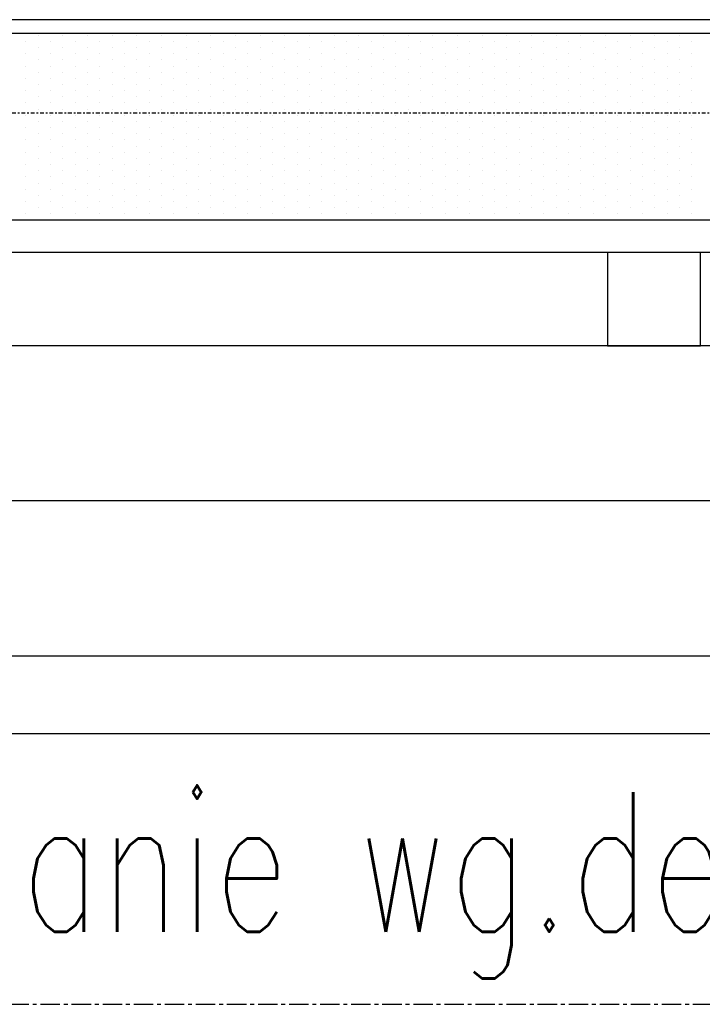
# Model space of a CAD drawing. Header units: inches. Extents: x -281236 to -70395, y 38777 to 102341.
# Tile 114 of 244: x -140634 to -140590, y 50524 to 50588. Entities that reach past the tile are written whole.
import ezdxf

# ---------------------------------------------------------------- set-up
doc = ezdxf.new("R2010")
doc.units = ezdxf.units.IN
doc.header["$MEASUREMENT"] = 0
for name, pattern in [('CENTER', [2, 1.25, -0.25, 0.25, -0.25]), ('DASHDOT', [1, 0.5, -0.25, 0, -0.25]), ('DASHED2', [0.375, 0.25, -0.125])]:
    doc.linetypes.add(name, pattern=pattern)
for name, color, linetype in [('cokół_widok', 255, 'Continuous'), ('Ele-balustrada', 64, 'Continuous'), ('Okn---okna', 5, 'Continuous'), ('Os-osie glowne', 8, 'CENTER'), ('Sc-nadproza kon', 5, 'DASHED2'), ('Sch-opis', 51, 'Continuous'), ('W-idok', 9, 'Continuous'), ('Wyp-grzejniki', 56, 'Continuous')]:
    doc.layers.add(name, color=color, linetype=linetype)
doc.styles.add('ROMANS', font='romans', dxfattribs={"width": 0.85})

# ---------------------------------------------------------------- blocks, each defined once
blk = doc.blocks.new('G_170')
at = {"layer": 'Wyp-grzejniki'}
for p, q in [((0, 0), (-180, 0)), ((-133.829, -0.506), (-133.829, -0.506)), ((-133.035, -0.11), (-133.035, -0.11)), ((-132.241, -0.506), (-132.241, -0.506)), ((-131.448, -0.11), (-131.448, -0.11)), ((-130.654, -0.506), (-130.654, -0.506)), ((-129.86, -0.11), (-129.86, -0.11)), ((-129.066, -0.506), (-129.066, -0.506)), ((-128.273, -0.11), (-128.273, -0.11)), ((-127.479, -0.506), (-127.479, -0.506)), ((-126.685, -0.11), (-126.685, -0.11)), ((-125.891, -0.506), (-125.891, -0.506)), ((-125.098, -0.11), (-125.098, -0.11)), ((-124.304, -0.506), (-124.304, -0.506)), ((-123.51, -0.11), (-123.51, -0.11)), ((-122.716, -0.506), (-122.716, -0.506)), ((-121.923, -0.11), (-121.923, -0.11)), ((-121.129, -0.506), (-121.129, -0.506)), ((-120.335, -0.11), (-120.335, -0.11)), ((-119.541, -0.506), (-119.541, -0.506)), ((-118.748, -0.11), (-118.748, -0.11)), ((-117.954, -0.506), (-117.954, -0.506)), ((-117.16, -0.11), (-117.16, -0.11)), ((-116.366, -0.506), (-116.366, -0.506)), ((-115.573, -0.11), (-115.573, -0.11)), ((-114.779, -0.506), (-114.779, -0.506)), ((-113.985, -0.11), (-113.985, -0.11)), ((-113.191, -0.506), (-113.191, -0.506)), ((-112.398, -0.11), (-112.398, -0.11)), ((-111.604, -0.506), (-111.604, -0.506)), ((-110.81, -0.11), (-110.81, -0.11)), ((-110.016, -0.506), (-110.016, -0.506)), ((-109.223, -0.11), (-109.223, -0.11)), ((-108.429, -0.506), (-108.429, -0.506)), ((-107.635, -0.11), (-107.635, -0.11)), ((-106.841, -0.506), (-106.841, -0.506)), ((-106.048, -0.11), (-106.048, -0.11)), ((-105.254, -0.506), (-105.254, -0.506)), ((-104.46, -0.11), (-104.46, -0.11)), ((-103.666, -0.506), (-103.666, -0.506)), ((-102.873, -0.11), (-102.873, -0.11)), ((-102.079, -0.506), (-102.079, -0.506)), ((-101.285, -0.11), (-101.285, -0.11)), ((-100.491, -0.506), (-100.491, -0.506)), ((-99.698, -0.11), (-99.698, -0.11)), ((-98.904, -0.506), (-98.904, -0.506)), ((-98.11, -0.11), (-98.11, -0.11)), ((-97.316, -0.506), (-97.316, -0.506)), ((-96.523, -0.11), (-96.523, -0.11)), ((-95.729, -0.506), (-95.729, -0.506)), ((-94.935, -0.11), (-94.935, -0.11)), ((-94.141, -0.506), (-94.141, -0.506)), ((-93.348, -0.11), (-93.348, -0.11)), ((-92.554, -0.506), (-92.554, -0.506)), ((-91.76, -0.11), (-91.76, -0.11)), ((-90.966, -0.506), (-90.966, -0.506)), ((-133.035, -0.903), (-133.035, -0.903)), ((-131.448, -0.903), (-131.448, -0.903)), ((-129.86, -0.903), (-129.86, -0.903)), ((-128.273, -0.903), (-128.273, -0.903)), ((-126.685, -0.903), (-126.685, -0.903)), ((-125.098, -0.903), (-125.098, -0.903)), ((-123.51, -0.903), (-123.51, -0.903)), ((-121.923, -0.903), (-121.923, -0.903)), ((-120.335, -0.903), (-120.335, -0.903)), ((-118.748, -0.903), (-118.748, -0.903)), ((-117.16, -0.903), (-117.16, -0.903)), ((-115.573, -0.903), (-115.573, -0.903)), ((-113.985, -0.903), (-113.985, -0.903)), ((-112.398, -0.903), (-112.398, -0.903)), ((-110.81, -0.903), (-110.81, -0.903)), ((-109.223, -0.903), (-109.223, -0.903)), ((-107.635, -0.903), (-107.635, -0.903)), ((-106.048, -0.903), (-106.048, -0.903)), ((-104.46, -0.903), (-104.46, -0.903)), ((-102.873, -0.903), (-102.873, -0.903)), ((-101.285, -0.903), (-101.285, -0.903)), ((-99.698, -0.903), (-99.698, -0.903)), ((-98.11, -0.903), (-98.11, -0.903)), ((-96.523, -0.903), (-96.523, -0.903)), ((-94.935, -0.903), (-94.935, -0.903)), ((-93.348, -0.903), (-93.348, -0.903)), ((-91.76, -0.903), (-91.76, -0.903)), ((-133.829, -1.3), (-133.829, -1.3)), ((-133.035, -1.697), (-133.035, -1.697)), ((-132.241, -1.3), (-132.241, -1.3)), ((-131.448, -1.697), (-131.448, -1.697)), ((-130.654, -1.3), (-130.654, -1.3)), ((-129.86, -1.697), (-129.86, -1.697)), ((-129.066, -1.3), (-129.066, -1.3)), ((-128.273, -1.697), (-128.273, -1.697)), ((-127.479, -1.3), (-127.479, -1.3)), ((-126.685, -1.697), (-126.685, -1.697)), ((-125.891, -1.3), (-125.891, -1.3)), ((-125.098, -1.697), (-125.098, -1.697)), ((-124.304, -1.3), (-124.304, -1.3)), ((-123.51, -1.697), (-123.51, -1.697)), ((-122.716, -1.3), (-122.716, -1.3)), ((-121.923, -1.697), (-121.923, -1.697)), ((-121.129, -1.3), (-121.129, -1.3)), ((-120.335, -1.697), (-120.335, -1.697)), ((-119.541, -1.3), (-119.541, -1.3)), ((-118.748, -1.697), (-118.748, -1.697)), ((-117.954, -1.3), (-117.954, -1.3)), ((-117.16, -1.697), (-117.16, -1.697)), ((-116.366, -1.3), (-116.366, -1.3)), ((-115.573, -1.697), (-115.573, -1.697)), ((-114.779, -1.3), (-114.779, -1.3)), ((-113.985, -1.697), (-113.985, -1.697)), ((-113.191, -1.3), (-113.191, -1.3)), ((-112.398, -1.697), (-112.398, -1.697)), ((-111.604, -1.3), (-111.604, -1.3)), ((-110.81, -1.697), (-110.81, -1.697)), ((-110.016, -1.3), (-110.016, -1.3)), ((-109.223, -1.697), (-109.223, -1.697)), ((-108.429, -1.3), (-108.429, -1.3)), ((-107.635, -1.697), (-107.635, -1.697)), ((-106.841, -1.3), (-106.841, -1.3)), ((-106.048, -1.697), (-106.048, -1.697)), ((-105.254, -1.3), (-105.254, -1.3)), ((-104.46, -1.697), (-104.46, -1.697)), ((-103.666, -1.3), (-103.666, -1.3)), ((-102.873, -1.697), (-102.873, -1.697)), ((-102.079, -1.3), (-102.079, -1.3)), ((-101.285, -1.697), (-101.285, -1.697)), ((-100.491, -1.3), (-100.491, -1.3)), ((-99.698, -1.697), (-99.698, -1.697)), ((-98.904, -1.3), (-98.904, -1.3)), ((-98.11, -1.697), (-98.11, -1.697)), ((-97.316, -1.3), (-97.316, -1.3)), ((-96.523, -1.697), (-96.523, -1.697)), ((-95.729, -1.3), (-95.729, -1.3)), ((-94.935, -1.697), (-94.935, -1.697)), ((-94.141, -1.3), (-94.141, -1.3)), ((-93.348, -1.697), (-93.348, -1.697)), ((-92.554, -1.3), (-92.554, -1.3)), ((-91.76, -1.697), (-91.76, -1.697)), ((-90.966, -1.3), (-90.966, -1.3)), ((-133.829, -2.094), (-133.829, -2.094)), ((-133.035, -2.491), (-133.035, -2.491)), ((-132.241, -2.094), (-132.241, -2.094)), ((-131.448, -2.491), (-131.448, -2.491)), ((-130.654, -2.094), (-130.654, -2.094)), ((-129.86, -2.491), (-129.86, -2.491)), ((-129.066, -2.094), (-129.066, -2.094)), ((-128.273, -2.491), (-128.273, -2.491)), ((-127.479, -2.094), (-127.479, -2.094)), ((-126.685, -2.491), (-126.685, -2.491)), ((-125.891, -2.094), (-125.891, -2.094)), ((-125.098, -2.491), (-125.098, -2.491)), ((-124.304, -2.094), (-124.304, -2.094)), ((-123.51, -2.491), (-123.51, -2.491)), ((-122.716, -2.094), (-122.716, -2.094)), ((-121.923, -2.491), (-121.923, -2.491)), ((-121.129, -2.094), (-121.129, -2.094)), ((-120.335, -2.491), (-120.335, -2.491)), ((-119.541, -2.094), (-119.541, -2.094)), ((-118.748, -2.491), (-118.748, -2.491)), ((-117.954, -2.094), (-117.954, -2.094)), ((-117.16, -2.491), (-117.16, -2.491)), ((-116.366, -2.094), (-116.366, -2.094)), ((-115.573, -2.491), (-115.573, -2.491)), ((-114.779, -2.094), (-114.779, -2.094)), ((-113.985, -2.491), (-113.985, -2.491)), ((-113.191, -2.094), (-113.191, -2.094)), ((-112.398, -2.491), (-112.398, -2.491)), ((-111.604, -2.094), (-111.604, -2.094)), ((-110.81, -2.491), (-110.81, -2.491)), ((-110.016, -2.094), (-110.016, -2.094)), ((-109.223, -2.491), (-109.223, -2.491)), ((-108.429, -2.094), (-108.429, -2.094)), ((-107.635, -2.491), (-107.635, -2.491)), ((-106.841, -2.094), (-106.841, -2.094)), ((-106.048, -2.491), (-106.048, -2.491)), ((-105.254, -2.094), (-105.254, -2.094)), ((-104.46, -2.491), (-104.46, -2.491)), ((-103.666, -2.094), (-103.666, -2.094)), ((-102.873, -2.491), (-102.873, -2.491)), ((-102.079, -2.094), (-102.079, -2.094)), ((-101.285, -2.491), (-101.285, -2.491)), ((-100.491, -2.094), (-100.491, -2.094)), ((-99.698, -2.491), (-99.698, -2.491)), ((-98.904, -2.094), (-98.904, -2.094)), ((-98.11, -2.491), (-98.11, -2.491)), ((-97.316, -2.094), (-97.316, -2.094)), ((-96.523, -2.491), (-96.523, -2.491)), ((-95.729, -2.094), (-95.729, -2.094)), ((-94.935, -2.491), (-94.935, -2.491)), ((-94.141, -2.094), (-94.141, -2.094)), ((-93.348, -2.491), (-93.348, -2.491)), ((-92.554, -2.094), (-92.554, -2.094)), ((-91.76, -2.491), (-91.76, -2.491)), ((-90.966, -2.094), (-90.966, -2.094)), ((-133.829, -2.888), (-133.829, -2.888)), ((-132.241, -2.888), (-132.241, -2.888)), ((-130.654, -2.888), (-130.654, -2.888)), ((-129.066, -2.888), (-129.066, -2.888)), ((-127.479, -2.888), (-127.479, -2.888)), ((-125.891, -2.888), (-125.891, -2.888)), ((-124.304, -2.888), (-124.304, -2.888)), ((-122.716, -2.888), (-122.716, -2.888)), ((-121.129, -2.888), (-121.129, -2.888)), ((-119.541, -2.888), (-119.541, -2.888)), ((-117.954, -2.888), (-117.954, -2.888)), ((-116.366, -2.888), (-116.366, -2.888)), ((-114.779, -2.888), (-114.779, -2.888)), ((-113.191, -2.888), (-113.191, -2.888)), ((-111.604, -2.888), (-111.604, -2.888)), ((-110.016, -2.888), (-110.016, -2.888)), ((-108.429, -2.888), (-108.429, -2.888)), ((-106.841, -2.888), (-106.841, -2.888)), ((-105.254, -2.888), (-105.254, -2.888)), ((-103.666, -2.888), (-103.666, -2.888)), ((-102.079, -2.888), (-102.079, -2.888)), ((-100.491, -2.888), (-100.491, -2.888)), ((-98.904, -2.888), (-98.904, -2.888)), ((-97.316, -2.888), (-97.316, -2.888)), ((-95.729, -2.888), (-95.729, -2.888)), ((-94.141, -2.888), (-94.141, -2.888)), ((-92.554, -2.888), (-92.554, -2.888)), ((-90.966, -2.888), (-90.966, -2.888)), ((-133.829, -3.681), (-133.829, -3.681)), ((-133.035, -3.285), (-133.035, -3.285)), ((-132.241, -3.681), (-132.241, -3.681)), ((-131.448, -3.285), (-131.448, -3.285)), ((-130.654, -3.681), (-130.654, -3.681)), ((-129.86, -3.285), (-129.86, -3.285)), ((-129.066, -3.681), (-129.066, -3.681)), ((-128.273, -3.285), (-128.273, -3.285)), ((-127.479, -3.681), (-127.479, -3.681)), ((-126.685, -3.285), (-126.685, -3.285)), ((-125.891, -3.681), (-125.891, -3.681)), ((-125.098, -3.285), (-125.098, -3.285)), ((-124.304, -3.681), (-124.304, -3.681)), ((-123.51, -3.285), (-123.51, -3.285)), ((-122.716, -3.681), (-122.716, -3.681)), ((-121.923, -3.285), (-121.923, -3.285)), ((-121.129, -3.681), (-121.129, -3.681)), ((-120.335, -3.285), (-120.335, -3.285)), ((-119.541, -3.681), (-119.541, -3.681)), ((-118.748, -3.285), (-118.748, -3.285)), ((-117.954, -3.681), (-117.954, -3.681)), ((-117.16, -3.285), (-117.16, -3.285)), ((-116.366, -3.681), (-116.366, -3.681)), ((-115.573, -3.285), (-115.573, -3.285)), ((-114.779, -3.681), (-114.779, -3.681)), ((-113.985, -3.285), (-113.985, -3.285)), ((-113.191, -3.681), (-113.191, -3.681)), ((-112.398, -3.285), (-112.398, -3.285)), ((-111.604, -3.681), (-111.604, -3.681)), ((-110.81, -3.285), (-110.81, -3.285)), ((-110.016, -3.681), (-110.016, -3.681)), ((-109.223, -3.285), (-109.223, -3.285)), ((-108.429, -3.681), (-108.429, -3.681)), ((-107.635, -3.285), (-107.635, -3.285)), ((-106.841, -3.681), (-106.841, -3.681)), ((-106.048, -3.285), (-106.048, -3.285)), ((-105.254, -3.681), (-105.254, -3.681)), ((-104.46, -3.285), (-104.46, -3.285)), ((-103.666, -3.681), (-103.666, -3.681)), ((-102.873, -3.285), (-102.873, -3.285)), ((-102.079, -3.681), (-102.079, -3.681)), ((-101.285, -3.285), (-101.285, -3.285)), ((-100.491, -3.681), (-100.491, -3.681)), ((-99.698, -3.285), (-99.698, -3.285)), ((-98.904, -3.681), (-98.904, -3.681)), ((-98.11, -3.285), (-98.11, -3.285)), ((-97.316, -3.681), (-97.316, -3.681)), ((-96.523, -3.285), (-96.523, -3.285)), ((-95.729, -3.681), (-95.729, -3.681)), ((-94.935, -3.285), (-94.935, -3.285)), ((-94.141, -3.681), (-94.141, -3.681)), ((-93.348, -3.285), (-93.348, -3.285)), ((-92.554, -3.681), (-92.554, -3.681)), ((-91.76, -3.285), (-91.76, -3.285)), ((-90.966, -3.681), (-90.966, -3.681)), ((-133.035, -4.078), (-133.035, -4.078)), ((-131.448, -4.078), (-131.448, -4.078)), ((-129.86, -4.078), (-129.86, -4.078)), ((-128.273, -4.078), (-128.273, -4.078)), ((-126.685, -4.078), (-126.685, -4.078)), ((-125.098, -4.078), (-125.098, -4.078)), ((-123.51, -4.078), (-123.51, -4.078)), ((-121.923, -4.078), (-121.923, -4.078)), ((-120.335, -4.078), (-120.335, -4.078)), ((-118.748, -4.078), (-118.748, -4.078)), ((-117.16, -4.078), (-117.16, -4.078)), ((-115.573, -4.078), (-115.573, -4.078)), ((-113.985, -4.078), (-113.985, -4.078)), ((-112.398, -4.078), (-112.398, -4.078)), ((-110.81, -4.078), (-110.81, -4.078)), ((-109.223, -4.078), (-109.223, -4.078)), ((-107.635, -4.078), (-107.635, -4.078)), ((-106.048, -4.078), (-106.048, -4.078)), ((-104.46, -4.078), (-104.46, -4.078)), ((-102.873, -4.078), (-102.873, -4.078)), ((-101.285, -4.078), (-101.285, -4.078)), ((-99.698, -4.078), (-99.698, -4.078)), ((-98.11, -4.078), (-98.11, -4.078)), ((-96.523, -4.078), (-96.523, -4.078)), ((-94.935, -4.078), (-94.935, -4.078)), ((-93.348, -4.078), (-93.348, -4.078)), ((-91.76, -4.078), (-91.76, -4.078)), ((-133.829, -4.475), (-133.829, -4.475)), ((-133.035, -4.872), (-133.035, -4.872)), ((-132.241, -4.475), (-132.241, -4.475)), ((-131.448, -4.872), (-131.448, -4.872)), ((-130.654, -4.475), (-130.654, -4.475)), ((-129.86, -4.872), (-129.86, -4.872)), ((-129.066, -4.475), (-129.066, -4.475)), ((-128.273, -4.872), (-128.273, -4.872)), ((-127.479, -4.475), (-127.479, -4.475)), ((-126.685, -4.872), (-126.685, -4.872)), ((-125.891, -4.475), (-125.891, -4.475)), ((-125.098, -4.872), (-125.098, -4.872)), ((-124.304, -4.475), (-124.304, -4.475)), ((-123.51, -4.872), (-123.51, -4.872)), ((-122.716, -4.475), (-122.716, -4.475)), ((-121.923, -4.872), (-121.923, -4.872)), ((-121.129, -4.475), (-121.129, -4.475)), ((-120.335, -4.872), (-120.335, -4.872)), ((-119.541, -4.475), (-119.541, -4.475)), ((-118.748, -4.872), (-118.748, -4.872)), ((-117.954, -4.475), (-117.954, -4.475)), ((-117.16, -4.872), (-117.16, -4.872)), ((-116.366, -4.475), (-116.366, -4.475)), ((-115.573, -4.872), (-115.573, -4.872)), ((-114.779, -4.475), (-114.779, -4.475)), ((-113.985, -4.872), (-113.985, -4.872)), ((-113.191, -4.475), (-113.191, -4.475)), ((-112.398, -4.872), (-112.398, -4.872)), ((-111.604, -4.475), (-111.604, -4.475)), ((-110.81, -4.872), (-110.81, -4.872)), ((-110.016, -4.475), (-110.016, -4.475)), ((-109.223, -4.872), (-109.223, -4.872)), ((-108.429, -4.475), (-108.429, -4.475)), ((-107.635, -4.872), (-107.635, -4.872)), ((-106.841, -4.475), (-106.841, -4.475)), ((-106.048, -4.872), (-106.048, -4.872)), ((-105.254, -4.475), (-105.254, -4.475)), ((-104.46, -4.872), (-104.46, -4.872)), ((-103.666, -4.475), (-103.666, -4.475)), ((-102.873, -4.872), (-102.873, -4.872)), ((-102.079, -4.475), (-102.079, -4.475)), ((-101.285, -4.872), (-101.285, -4.872)), ((-100.491, -4.475), (-100.491, -4.475)), ((-99.698, -4.872), (-99.698, -4.872)), ((-98.904, -4.475), (-98.904, -4.475)), ((-98.11, -4.872), (-98.11, -4.872)), ((-97.316, -4.475), (-97.316, -4.475)), ((-96.523, -4.872), (-96.523, -4.872)), ((-95.729, -4.475), (-95.729, -4.475)), ((-94.935, -4.872), (-94.935, -4.872)), ((-94.141, -4.475), (-94.141, -4.475)), ((-93.348, -4.872), (-93.348, -4.872)), ((-92.554, -4.475), (-92.554, -4.475)), ((-91.76, -4.872), (-91.76, -4.872)), ((-90.966, -4.475), (-90.966, -4.475)), ((-133.829, -5.269), (-133.829, -5.269)), ((-133.035, -5.666), (-133.035, -5.666)), ((-132.241, -5.269), (-132.241, -5.269)), ((-131.448, -5.666), (-131.448, -5.666)), ((-130.654, -5.269), (-130.654, -5.269)), ((-129.86, -5.666), (-129.86, -5.666)), ((-129.066, -5.269), (-129.066, -5.269)), ((-128.273, -5.666), (-128.273, -5.666)), ((-127.479, -5.269), (-127.479, -5.269)), ((-126.685, -5.666), (-126.685, -5.666)), ((-125.891, -5.269), (-125.891, -5.269)), ((-125.098, -5.666), (-125.098, -5.666)), ((-124.304, -5.269), (-124.304, -5.269)), ((-123.51, -5.666), (-123.51, -5.666)), ((-122.716, -5.269), (-122.716, -5.269)), ((-121.923, -5.666), (-121.923, -5.666)), ((-121.129, -5.269), (-121.129, -5.269)), ((-120.335, -5.666), (-120.335, -5.666)), ((-119.541, -5.269), (-119.541, -5.269)), ((-118.748, -5.666), (-118.748, -5.666)), ((-117.954, -5.269), (-117.954, -5.269)), ((-117.16, -5.666), (-117.16, -5.666)), ((-116.366, -5.269), (-116.366, -5.269)), ((-115.573, -5.666), (-115.573, -5.666)), ((-114.779, -5.269), (-114.779, -5.269)), ((-113.985, -5.666), (-113.985, -5.666)), ((-113.191, -5.269), (-113.191, -5.269)), ((-112.398, -5.666), (-112.398, -5.666)), ((-111.604, -5.269), (-111.604, -5.269)), ((-110.81, -5.666), (-110.81, -5.666)), ((-110.016, -5.269), (-110.016, -5.269)), ((-109.223, -5.666), (-109.223, -5.666)), ((-108.429, -5.269), (-108.429, -5.269)), ((-107.635, -5.666), (-107.635, -5.666)), ((-106.841, -5.269), (-106.841, -5.269)), ((-106.048, -5.666), (-106.048, -5.666)), ((-105.254, -5.269), (-105.254, -5.269)), ((-104.46, -5.666), (-104.46, -5.666)), ((-103.666, -5.269), (-103.666, -5.269)), ((-102.873, -5.666), (-102.873, -5.666)), ((-102.079, -5.269), (-102.079, -5.269)), ((-101.285, -5.666), (-101.285, -5.666)), ((-100.491, -5.269), (-100.491, -5.269)), ((-99.698, -5.666), (-99.698, -5.666)), ((-98.904, -5.269), (-98.904, -5.269)), ((-98.11, -5.666), (-98.11, -5.666)), ((-97.316, -5.269), (-97.316, -5.269)), ((-96.523, -5.666), (-96.523, -5.666)), ((-95.729, -5.269), (-95.729, -5.269)), ((-94.935, -5.666), (-94.935, -5.666)), ((-94.141, -5.269), (-94.141, -5.269)), ((-93.348, -5.666), (-93.348, -5.666)), ((-92.554, -5.269), (-92.554, -5.269)), ((-91.76, -5.666), (-91.76, -5.666)), ((-90.966, -5.269), (-90.966, -5.269)), ((-133.829, -6.063), (-133.829, -6.063)), ((-132.241, -6.063), (-132.241, -6.063)), ((-130.654, -6.063), (-130.654, -6.063)), ((-129.066, -6.063), (-129.066, -6.063)), ((-127.479, -6.063), (-127.479, -6.063)), ((-125.891, -6.063), (-125.891, -6.063)), ((-124.304, -6.063), (-124.304, -6.063)), ((-122.716, -6.063), (-122.716, -6.063)), ((-121.129, -6.063), (-121.129, -6.063)), ((-119.541, -6.063), (-119.541, -6.063)), ((-117.954, -6.063), (-117.954, -6.063)), ((-116.366, -6.063), (-116.366, -6.063)), ((-114.779, -6.063), (-114.779, -6.063)), ((-113.191, -6.063), (-113.191, -6.063)), ((-111.604, -6.063), (-111.604, -6.063)), ((-110.016, -6.063), (-110.016, -6.063)), ((-108.429, -6.063), (-108.429, -6.063)), ((-106.841, -6.063), (-106.841, -6.063)), ((-105.254, -6.063), (-105.254, -6.063)), ((-103.666, -6.063), (-103.666, -6.063)), ((-102.079, -6.063), (-102.079, -6.063)), ((-100.491, -6.063), (-100.491, -6.063)), ((-98.904, -6.063), (-98.904, -6.063)), ((-97.316, -6.063), (-97.316, -6.063)), ((-95.729, -6.063), (-95.729, -6.063)), ((-94.141, -6.063), (-94.141, -6.063)), ((-92.554, -6.063), (-92.554, -6.063)), ((-90.966, -6.063), (-90.966, -6.063)), ((-133.829, -6.856), (-133.829, -6.856)), ((-133.035, -6.46), (-133.035, -6.46)), ((-132.241, -6.856), (-132.241, -6.856)), ((-131.448, -6.46), (-131.448, -6.46)), ((-130.654, -6.856), (-130.654, -6.856)), ((-129.86, -6.46), (-129.86, -6.46)), ((-129.066, -6.856), (-129.066, -6.856)), ((-128.273, -6.46), (-128.273, -6.46)), ((-127.479, -6.856), (-127.479, -6.856)), ((-126.685, -6.46), (-126.685, -6.46)), ((-125.891, -6.856), (-125.891, -6.856)), ((-125.098, -6.46), (-125.098, -6.46)), ((-124.304, -6.856), (-124.304, -6.856)), ((-123.51, -6.46), (-123.51, -6.46)), ((-122.716, -6.856), (-122.716, -6.856)), ((-121.923, -6.46), (-121.923, -6.46)), ((-121.129, -6.856), (-121.129, -6.856)), ((-120.335, -6.46), (-120.335, -6.46)), ((-119.541, -6.856), (-119.541, -6.856)), ((-118.748, -6.46), (-118.748, -6.46)), ((-117.954, -6.856), (-117.954, -6.856)), ((-117.16, -6.46), (-117.16, -6.46)), ((-116.366, -6.856), (-116.366, -6.856)), ((-115.573, -6.46), (-115.573, -6.46)), ((-114.779, -6.856), (-114.779, -6.856)), ((-113.985, -6.46), (-113.985, -6.46)), ((-113.191, -6.856), (-113.191, -6.856)), ((-112.398, -6.46), (-112.398, -6.46)), ((-111.604, -6.856), (-111.604, -6.856)), ((-110.81, -6.46), (-110.81, -6.46)), ((-110.016, -6.856), (-110.016, -6.856)), ((-109.223, -6.46), (-109.223, -6.46)), ((-108.429, -6.856), (-108.429, -6.856)), ((-107.635, -6.46), (-107.635, -6.46)), ((-106.841, -6.856), (-106.841, -6.856)), ((-106.048, -6.46), (-106.048, -6.46)), ((-105.254, -6.856), (-105.254, -6.856)), ((-104.46, -6.46), (-104.46, -6.46)), ((-103.666, -6.856), (-103.666, -6.856)), ((-102.873, -6.46), (-102.873, -6.46)), ((-102.079, -6.856), (-102.079, -6.856)), ((-101.285, -6.46), (-101.285, -6.46)), ((-100.491, -6.856), (-100.491, -6.856)), ((-99.698, -6.46), (-99.698, -6.46)), ((-98.904, -6.856), (-98.904, -6.856)), ((-98.11, -6.46), (-98.11, -6.46)), ((-97.316, -6.856), (-97.316, -6.856)), ((-96.523, -6.46), (-96.523, -6.46)), ((-95.729, -6.856), (-95.729, -6.856)), ((-94.935, -6.46), (-94.935, -6.46)), ((-94.141, -6.856), (-94.141, -6.856)), ((-93.348, -6.46), (-93.348, -6.46)), ((-92.554, -6.856), (-92.554, -6.856)), ((-91.76, -6.46), (-91.76, -6.46)), ((-90.966, -6.856), (-90.966, -6.856)), ((-133.035, -7.253), (-133.035, -7.253)), ((-131.448, -7.253), (-131.448, -7.253)), ((-129.86, -7.253), (-129.86, -7.253)), ((-128.273, -7.253), (-128.273, -7.253)), ((-126.685, -7.253), (-126.685, -7.253)), ((-125.098, -7.253), (-125.098, -7.253)), ((-123.51, -7.253), (-123.51, -7.253)), ((-121.923, -7.253), (-121.923, -7.253)), ((-120.335, -7.253), (-120.335, -7.253)), ((-118.748, -7.253), (-118.748, -7.253)), ((-117.16, -7.253), (-117.16, -7.253)), ((-115.573, -7.253), (-115.573, -7.253)), ((-113.985, -7.253), (-113.985, -7.253)), ((-112.398, -7.253), (-112.398, -7.253)), ((-110.81, -7.253), (-110.81, -7.253)), ((-109.223, -7.253), (-109.223, -7.253)), ((-107.635, -7.253), (-107.635, -7.253)), ((-106.048, -7.253), (-106.048, -7.253)), ((-104.46, -7.253), (-104.46, -7.253)), ((-102.873, -7.253), (-102.873, -7.253)), ((-101.285, -7.253), (-101.285, -7.253)), ((-99.698, -7.253), (-99.698, -7.253)), ((-98.11, -7.253), (-98.11, -7.253)), ((-96.523, -7.253), (-96.523, -7.253)), ((-94.935, -7.253), (-94.935, -7.253)), ((-93.348, -7.253), (-93.348, -7.253)), ((-91.76, -7.253), (-91.76, -7.253)), ((-133.829, -7.65), (-133.829, -7.65)), ((-133.035, -8.047), (-133.035, -8.047)), ((-132.241, -7.65), (-132.241, -7.65)), ((-131.448, -8.047), (-131.448, -8.047)), ((-130.654, -7.65), (-130.654, -7.65)), ((-129.86, -8.047), (-129.86, -8.047)), ((-129.066, -7.65), (-129.066, -7.65)), ((-128.273, -8.047), (-128.273, -8.047)), ((-127.479, -7.65), (-127.479, -7.65)), ((-126.685, -8.047), (-126.685, -8.047)), ((-125.891, -7.65), (-125.891, -7.65)), ((-125.098, -8.047), (-125.098, -8.047)), ((-124.304, -7.65), (-124.304, -7.65)), ((-123.51, -8.047), (-123.51, -8.047)), ((-122.716, -7.65), (-122.716, -7.65)), ((-121.923, -8.047), (-121.923, -8.047)), ((-121.129, -7.65), (-121.129, -7.65)), ((-120.335, -8.047), (-120.335, -8.047)), ((-119.541, -7.65), (-119.541, -7.65)), ((-118.748, -8.047), (-118.748, -8.047)), ((-117.954, -7.65), (-117.954, -7.65)), ((-117.16, -8.047), (-117.16, -8.047)), ((-116.366, -7.65), (-116.366, -7.65)), ((-115.573, -8.047), (-115.573, -8.047)), ((-114.779, -7.65), (-114.779, -7.65)), ((-113.985, -8.047), (-113.985, -8.047)), ((-113.191, -7.65), (-113.191, -7.65)), ((-112.398, -8.047), (-112.398, -8.047)), ((-111.604, -7.65), (-111.604, -7.65)), ((-110.81, -8.047), (-110.81, -8.047)), ((-110.016, -7.65), (-110.016, -7.65)), ((-109.223, -8.047), (-109.223, -8.047)), ((-108.429, -7.65), (-108.429, -7.65)), ((-107.635, -8.047), (-107.635, -8.047)), ((-106.841, -7.65), (-106.841, -7.65)), ((-106.048, -8.047), (-106.048, -8.047)), ((-105.254, -7.65), (-105.254, -7.65)), ((-104.46, -8.047), (-104.46, -8.047)), ((-103.666, -7.65), (-103.666, -7.65)), ((-102.873, -8.047), (-102.873, -8.047)), ((-102.079, -7.65), (-102.079, -7.65)), ((-101.285, -8.047), (-101.285, -8.047)), ((-100.491, -7.65), (-100.491, -7.65)), ((-99.698, -8.047), (-99.698, -8.047)), ((-98.904, -7.65), (-98.904, -7.65)), ((-98.11, -8.047), (-98.11, -8.047)), ((-97.316, -7.65), (-97.316, -7.65)), ((-96.523, -8.047), (-96.523, -8.047)), ((-95.729, -7.65), (-95.729, -7.65)), ((-94.935, -8.047), (-94.935, -8.047)), ((-94.141, -7.65), (-94.141, -7.65)), ((-93.348, -8.047), (-93.348, -8.047)), ((-92.554, -7.65), (-92.554, -7.65)), ((-91.76, -8.047), (-91.76, -8.047)), ((-90.966, -7.65), (-90.966, -7.65)), ((-133.829, -8.444), (-133.829, -8.444)), ((-133.035, -8.841), (-133.035, -8.841)), ((-132.241, -8.444), (-132.241, -8.444)), ((-131.448, -8.841), (-131.448, -8.841)), ((-130.654, -8.444), (-130.654, -8.444)), ((-129.86, -8.841), (-129.86, -8.841)), ((-129.066, -8.444), (-129.066, -8.444)), ((-128.273, -8.841), (-128.273, -8.841)), ((-127.479, -8.444), (-127.479, -8.444)), ((-126.685, -8.841), (-126.685, -8.841)), ((-125.891, -8.444), (-125.891, -8.444)), ((-125.098, -8.841), (-125.098, -8.841)), ((-124.304, -8.444), (-124.304, -8.444)), ((-123.51, -8.841), (-123.51, -8.841)), ((-122.716, -8.444), (-122.716, -8.444)), ((-121.923, -8.841), (-121.923, -8.841)), ((-121.129, -8.444), (-121.129, -8.444)), ((-120.335, -8.841), (-120.335, -8.841)), ((-119.541, -8.444), (-119.541, -8.444)), ((-118.748, -8.841), (-118.748, -8.841)), ((-117.954, -8.444), (-117.954, -8.444)), ((-117.16, -8.841), (-117.16, -8.841)), ((-116.366, -8.444), (-116.366, -8.444)), ((-115.573, -8.841), (-115.573, -8.841)), ((-114.779, -8.444), (-114.779, -8.444)), ((-113.985, -8.841), (-113.985, -8.841)), ((-113.191, -8.444), (-113.191, -8.444)), ((-112.398, -8.841), (-112.398, -8.841)), ((-111.604, -8.444), (-111.604, -8.444)), ((-110.81, -8.841), (-110.81, -8.841)), ((-110.016, -8.444), (-110.016, -8.444)), ((-109.223, -8.841), (-109.223, -8.841)), ((-108.429, -8.444), (-108.429, -8.444)), ((-107.635, -8.841), (-107.635, -8.841)), ((-106.841, -8.444), (-106.841, -8.444)), ((-106.048, -8.841), (-106.048, -8.841)), ((-105.254, -8.444), (-105.254, -8.444)), ((-104.46, -8.841), (-104.46, -8.841)), ((-103.666, -8.444), (-103.666, -8.444)), ((-102.873, -8.841), (-102.873, -8.841)), ((-102.079, -8.444), (-102.079, -8.444)), ((-101.285, -8.841), (-101.285, -8.841)), ((-100.491, -8.444), (-100.491, -8.444)), ((-99.698, -8.841), (-99.698, -8.841)), ((-98.904, -8.444), (-98.904, -8.444)), ((-98.11, -8.841), (-98.11, -8.841)), ((-97.316, -8.444), (-97.316, -8.444)), ((-96.523, -8.841), (-96.523, -8.841)), ((-95.729, -8.444), (-95.729, -8.444)), ((-94.935, -8.841), (-94.935, -8.841)), ((-94.141, -8.444), (-94.141, -8.444)), ((-93.348, -8.841), (-93.348, -8.841)), ((-92.554, -8.444), (-92.554, -8.444)), ((-91.76, -8.841), (-91.76, -8.841)), ((-90.966, -8.444), (-90.966, -8.444)), ((-133.829, -9.238), (-133.829, -9.238)), ((-132.241, -9.238), (-132.241, -9.238)), ((-130.654, -9.238), (-130.654, -9.238)), ((-129.066, -9.238), (-129.066, -9.238)), ((-127.479, -9.238), (-127.479, -9.238)), ((-125.891, -9.238), (-125.891, -9.238)), ((-124.304, -9.238), (-124.304, -9.238)), ((-122.716, -9.238), (-122.716, -9.238)), ((-121.129, -9.238), (-121.129, -9.238)), ((-119.541, -9.238), (-119.541, -9.238)), ((-117.954, -9.238), (-117.954, -9.238)), ((-116.366, -9.238), (-116.366, -9.238)), ((-114.779, -9.238), (-114.779, -9.238)), ((-113.191, -9.238), (-113.191, -9.238)), ((-111.604, -9.238), (-111.604, -9.238)), ((-110.016, -9.238), (-110.016, -9.238)), ((-108.429, -9.238), (-108.429, -9.238)), ((-106.841, -9.238), (-106.841, -9.238)), ((-105.254, -9.238), (-105.254, -9.238)), ((-103.666, -9.238), (-103.666, -9.238)), ((-102.079, -9.238), (-102.079, -9.238)), ((-100.491, -9.238), (-100.491, -9.238)), ((-98.904, -9.238), (-98.904, -9.238)), ((-97.316, -9.238), (-97.316, -9.238)), ((-95.729, -9.238), (-95.729, -9.238)), ((-94.141, -9.238), (-94.141, -9.238)), ((-92.554, -9.238), (-92.554, -9.238)), ((-90.966, -9.238), (-90.966, -9.238)), ((-133.829, -10.031), (-133.829, -10.031)), ((-133.035, -9.635), (-133.035, -9.635)), ((-132.241, -10.031), (-132.241, -10.031)), ((-131.448, -9.635), (-131.448, -9.635)), ((-130.654, -10.031), (-130.654, -10.031)), ((-129.86, -9.635), (-129.86, -9.635)), ((-129.066, -10.031), (-129.066, -10.031)), ((-128.273, -9.635), (-128.273, -9.635)), ((-127.479, -10.031), (-127.479, -10.031)), ((-126.685, -9.635), (-126.685, -9.635)), ((-125.891, -10.031), (-125.891, -10.031)), ((-125.098, -9.635), (-125.098, -9.635)), ((-124.304, -10.031), (-124.304, -10.031)), ((-123.51, -9.635), (-123.51, -9.635)), ((-122.716, -10.031), (-122.716, -10.031)), ((-121.923, -9.635), (-121.923, -9.635)), ((-121.129, -10.031), (-121.129, -10.031)), ((-120.335, -9.635), (-120.335, -9.635)), ((-119.541, -10.031), (-119.541, -10.031)), ((-118.748, -9.635), (-118.748, -9.635)), ((-117.954, -10.031), (-117.954, -10.031)), ((-117.16, -9.635), (-117.16, -9.635)), ((-116.366, -10.031), (-116.366, -10.031)), ((-115.573, -9.635), (-115.573, -9.635)), ((-114.779, -10.031), (-114.779, -10.031)), ((-113.985, -9.635), (-113.985, -9.635)), ((-113.191, -10.031), (-113.191, -10.031)), ((-112.398, -9.635), (-112.398, -9.635)), ((-111.604, -10.031), (-111.604, -10.031)), ((-110.81, -9.635), (-110.81, -9.635)), ((-110.016, -10.031), (-110.016, -10.031)), ((-109.223, -9.635), (-109.223, -9.635)), ((-108.429, -10.031), (-108.429, -10.031)), ((-107.635, -9.635), (-107.635, -9.635)), ((-106.841, -10.031), (-106.841, -10.031)), ((-106.048, -9.635), (-106.048, -9.635)), ((-105.254, -10.031), (-105.254, -10.031)), ((-104.46, -9.635), (-104.46, -9.635)), ((-103.666, -10.031), (-103.666, -10.031)), ((-102.873, -9.635), (-102.873, -9.635)), ((-102.079, -10.031), (-102.079, -10.031)), ((-101.285, -9.635), (-101.285, -9.635)), ((-100.491, -10.031), (-100.491, -10.031)), ((-99.698, -9.635), (-99.698, -9.635)), ((-98.904, -10.031), (-98.904, -10.031)), ((-98.11, -9.635), (-98.11, -9.635)), ((-97.316, -10.031), (-97.316, -10.031)), ((-96.523, -9.635), (-96.523, -9.635)), ((-95.729, -10.031), (-95.729, -10.031)), ((-94.935, -9.635), (-94.935, -9.635)), ((-94.141, -10.031), (-94.141, -10.031)), ((-93.348, -9.635), (-93.348, -9.635)), ((-92.554, -10.031), (-92.554, -10.031)), ((-91.76, -9.635), (-91.76, -9.635)), ((-90.966, -10.031), (-90.966, -10.031)), ((-133.035, -10.428), (-133.035, -10.428)), ((-131.448, -10.428), (-131.448, -10.428)), ((-129.86, -10.428), (-129.86, -10.428)), ((-128.273, -10.428), (-128.273, -10.428)), ((-126.685, -10.428), (-126.685, -10.428)), ((-125.098, -10.428), (-125.098, -10.428)), ((-123.51, -10.428), (-123.51, -10.428)), ((-121.923, -10.428), (-121.923, -10.428)), ((-120.335, -10.428), (-120.335, -10.428)), ((-118.748, -10.428), (-118.748, -10.428)), ((-117.16, -10.428), (-117.16, -10.428)), ((-115.573, -10.428), (-115.573, -10.428)), ((-113.985, -10.428), (-113.985, -10.428)), ((-112.398, -10.428), (-112.398, -10.428)), ((-110.81, -10.428), (-110.81, -10.428)), ((-109.223, -10.428), (-109.223, -10.428)), ((-107.635, -10.428), (-107.635, -10.428)), ((-106.048, -10.428), (-106.048, -10.428)), ((-104.46, -10.428), (-104.46, -10.428)), ((-102.873, -10.428), (-102.873, -10.428)), ((-101.285, -10.428), (-101.285, -10.428)), ((-99.698, -10.428), (-99.698, -10.428)), ((-98.11, -10.428), (-98.11, -10.428)), ((-96.523, -10.428), (-96.523, -10.428)), ((-94.935, -10.428), (-94.935, -10.428)), ((-93.348, -10.428), (-93.348, -10.428)), ((-91.76, -10.428), (-91.76, -10.428)), ((-133.829, -10.825), (-133.829, -10.825)), ((-133.035, -11.222), (-133.035, -11.222)), ((-132.241, -10.825), (-132.241, -10.825)), ((-131.448, -11.222), (-131.448, -11.222)), ((-130.654, -10.825), (-130.654, -10.825)), ((-129.86, -11.222), (-129.86, -11.222)), ((-129.066, -10.825), (-129.066, -10.825)), ((-128.273, -11.222), (-128.273, -11.222)), ((-127.479, -10.825), (-127.479, -10.825)), ((-126.685, -11.222), (-126.685, -11.222)), ((-125.891, -10.825), (-125.891, -10.825)), ((-125.098, -11.222), (-125.098, -11.222)), ((-124.304, -10.825), (-124.304, -10.825)), ((-123.51, -11.222), (-123.51, -11.222)), ((-122.716, -10.825), (-122.716, -10.825)), ((-121.923, -11.222), (-121.923, -11.222)), ((-121.129, -10.825), (-121.129, -10.825)), ((-120.335, -11.222), (-120.335, -11.222)), ((-119.541, -10.825), (-119.541, -10.825)), ((-118.748, -11.222), (-118.748, -11.222)), ((-117.954, -10.825), (-117.954, -10.825)), ((-117.16, -11.222), (-117.16, -11.222)), ((-116.366, -10.825), (-116.366, -10.825)), ((-115.573, -11.222), (-115.573, -11.222)), ((-114.779, -10.825), (-114.779, -10.825)), ((-113.985, -11.222), (-113.985, -11.222)), ((-113.191, -10.825), (-113.191, -10.825)), ((-112.398, -11.222), (-112.398, -11.222)), ((-111.604, -10.825), (-111.604, -10.825)), ((-110.81, -11.222), (-110.81, -11.222)), ((-110.016, -10.825), (-110.016, -10.825)), ((-109.223, -11.222), (-109.223, -11.222)), ((-108.429, -10.825), (-108.429, -10.825)), ((-107.635, -11.222), (-107.635, -11.222)), ((-106.841, -10.825), (-106.841, -10.825)), ((-106.048, -11.222), (-106.048, -11.222)), ((-105.254, -10.825), (-105.254, -10.825)), ((-104.46, -11.222), (-104.46, -11.222)), ((-103.666, -10.825), (-103.666, -10.825)), ((-102.873, -11.222), (-102.873, -11.222)), ((-102.079, -10.825), (-102.079, -10.825)), ((-101.285, -11.222), (-101.285, -11.222)), ((-100.491, -10.825), (-100.491, -10.825)), ((-99.698, -11.222), (-99.698, -11.222)), ((-98.904, -10.825), (-98.904, -10.825)), ((-98.11, -11.222), (-98.11, -11.222)), ((-97.316, -10.825), (-97.316, -10.825)), ((-96.523, -11.222), (-96.523, -11.222)), ((-95.729, -10.825), (-95.729, -10.825)), ((-94.935, -11.222), (-94.935, -11.222)), ((-94.141, -10.825), (-94.141, -10.825)), ((-93.348, -11.222), (-93.348, -11.222)), ((-92.554, -10.825), (-92.554, -10.825)), ((-91.76, -11.222), (-91.76, -11.222)), ((-90.966, -10.825), (-90.966, -10.825)), ((-180, -12), (0, -12)), ((-133.829, -11.619), (-133.829, -11.619)), ((-132.241, -11.619), (-132.241, -11.619)), ((-130.654, -11.619), (-130.654, -11.619)), ((-129.066, -11.619), (-129.066, -11.619)), ((-127.479, -11.619), (-127.479, -11.619)), ((-125.891, -11.619), (-125.891, -11.619)), ((-124.304, -11.619), (-124.304, -11.619)), ((-122.716, -11.619), (-122.716, -11.619)), ((-121.129, -11.619), (-121.129, -11.619)), ((-119.541, -11.619), (-119.541, -11.619)), ((-117.954, -11.619), (-117.954, -11.619)), ((-116.366, -11.619), (-116.366, -11.619)), ((-114.779, -11.619), (-114.779, -11.619)), ((-113.191, -11.619), (-113.191, -11.619)), ((-111.604, -11.619), (-111.604, -11.619)), ((-110.016, -11.619), (-110.016, -11.619)), ((-108.429, -11.619), (-108.429, -11.619)), ((-106.841, -11.619), (-106.841, -11.619)), ((-105.254, -11.619), (-105.254, -11.619)), ((-103.666, -11.619), (-103.666, -11.619)), ((-102.079, -11.619), (-102.079, -11.619)), ((-100.491, -11.619), (-100.491, -11.619)), ((-98.904, -11.619), (-98.904, -11.619)), ((-97.316, -11.619), (-97.316, -11.619)), ((-95.729, -11.619), (-95.729, -11.619)), ((-94.141, -11.619), (-94.141, -11.619)), ((-92.554, -11.619), (-92.554, -11.619)), ((-90.966, -11.619), (-90.966, -11.619))]:
    blk.add_line(p, q, dxfattribs=at)

msp = doc.modelspace()

# ---------------------------------------------------------------- linework, layer by layer
at = {"layer": 'cokół_widok'}
msp.add_lwpolyline([(-140441.65, 50546.717), (-140441.65, 50556.717), (-140744.301, 50556.717), (-140744.301, 50546.717)], dxfattribs=at)
at = {"layer": 'Ele-balustrada'}
for p, q in [((-140431.65, 50546.717), (-140754.301, 50546.717)), ((-140431.65, 50541.717), (-140754.301, 50541.717))]:
    msp.add_line(p, q, dxfattribs=at)
at = {"layer": 'Okn---okna'}
for points in [[(-140428.65, 50572.717), (-140752.638, 50572.717)], [(-140592.976, 50572.717), (-140595.976, 50572.717), (-140595.976, 50566.717), (-140589.976, 50566.717), (-140589.976, 50572.717), (-140592.976, 50572.717)], [(-140428.65, 50566.717), (-140752.638, 50566.717)]]:
    msp.add_lwpolyline(points, dxfattribs=at)
at = {"layer": 'Os-osie glowne'}
msp.add_line((-143318.468, 50524.288), (-138010.685, 50524.288), dxfattribs=at)
at = {"layer": 'Sc-nadproza kon', "linetype": 'DASHDOT', "ltscale": 0.5}
msp.add_line((-140757.301, 50581.712), (-140428.65, 50581.717), dxfattribs=at)
at = {"layer": 'W-idok'}
msp.add_line((-140428.65, 50587.717), (-140757.301, 50587.717), dxfattribs=at)

# ---------------------------------------------------------------- block references
at = {"layer": 'Wyp-grzejniki'}
msp.add_blockref('G_170', (-140499.583, 50586.826), dxfattribs=at)

# ---------------------------------------------------------------- texts
at = {"layer": 'Sch-opis', "style": 'ROMANS', "width": 0.7}
msp.add_text('BALUSTRADA BB5 mocowanie wg.detalu D682/1 ', height=9, dxfattribs=at).set_placement((-140740.115, 50528.959))

doc.saveas('drawing.dxf')
